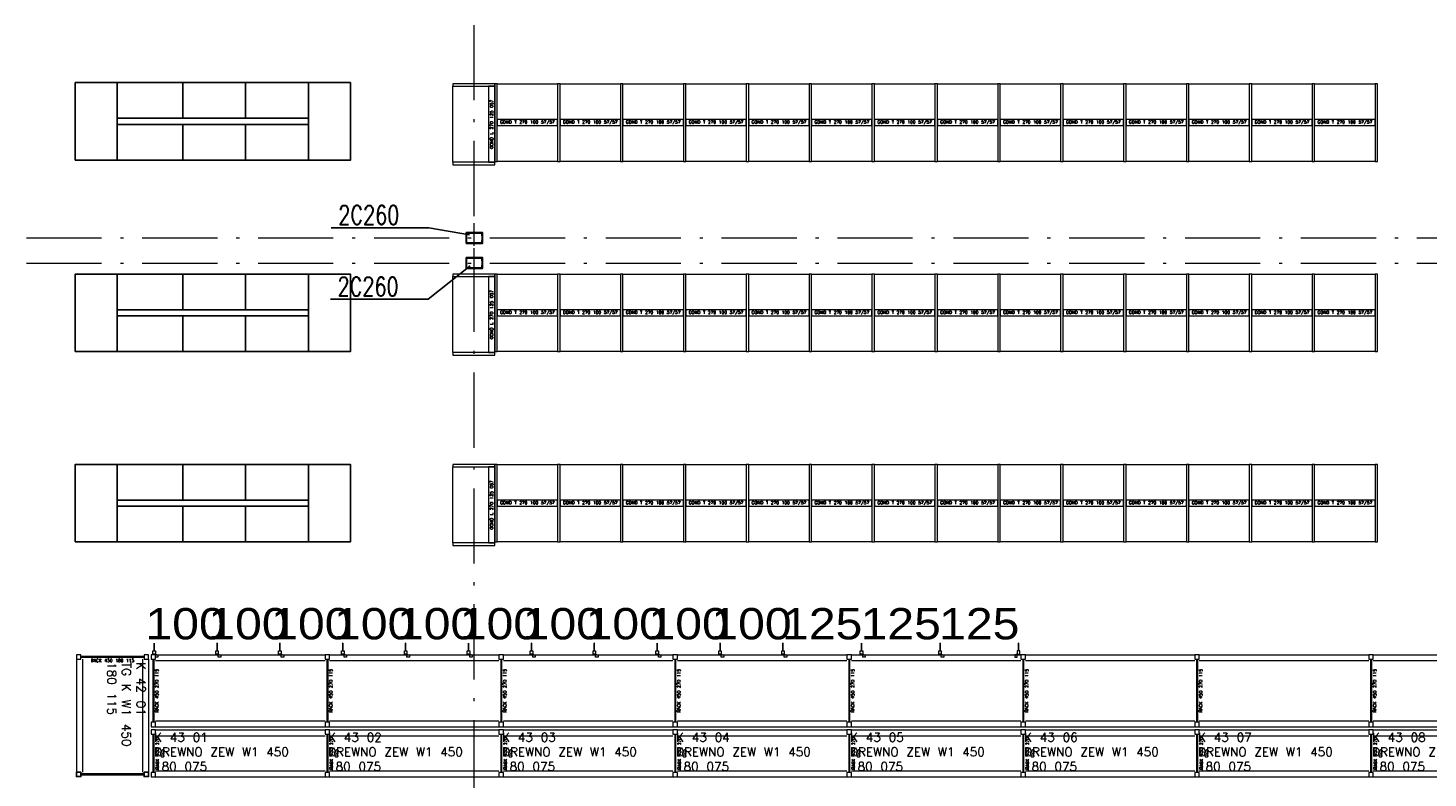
# Model space of a CAD drawing. Extents: x 153948 to 285449, y -89387 to -60195.
# Tile 34 of 108: x 251608 to 253843, y -81102 to -79904. Entities that reach past the tile are written whole.
import ezdxf

# ---------------------------------------------------------------- set-up
doc = ezdxf.new("R2010")
doc.units = 0
doc.header["$LTSCALE"] = 100
doc.header["$MEASUREMENT"] = 0
doc.header["$PDMODE"] = 1
doc.linetypes.add('ACAD_ISO10W100', pattern=[18.5, 12, -3, 0.5, -3])
doc.layers.get('0').update_dxf_attribs({"linetype": 'CONTINUOUS'})
doc.layers.get('DEFPOINTS').update_dxf_attribs({"linetype": 'CONTINUOUS'})
for name, color, linetype in [('1', 2, 'CONTINUOUS'), ('K-STA', 2, 'CONTINUOUS'), ('RS Minimasa VBA', 7, 'CONTINUOUS'), ('TEXT', 11, 'CONTINUOUS')]:
    doc.layers.add(name, color=color, linetype=linetype)
for name, color, linetype, lineweight in [('OSIE', 8, 'ACAD_ISO10W100', 15), ('R140', 7, 'CONTINUOUS', 13), ('R270', 5, 'CONTINUOUS', 13), ('RS REGAŁY', 7, 'CONTINUOUS', 13)]:
    doc.layers.add(name, color=color, linetype=linetype, lineweight=lineweight)
doc.styles.add('arial', font='arial.ttf', dxfattribs={"width": 1.1})
doc.styles.get("Standard").update_dxf_attribs({"font": 'txt.shx'})
doc.styles.add('TXT3', font='SIMPLEX.SHX', dxfattribs={"width": 0.75, "height": 40})
doc.dimstyles.new('srodek', dxfattribs={"dimscale": 100, "dimtxt": 0.5, "dimasz": 0.002, "dimexe": 0, "dimexo": 0, "dimgap": 0.05, "dimtad": 1, "dimjust": 2, "dimrnd": 0.5, "dimzin": 12, "dimtxsty": 'arial', "dimblk": 'ARCHTICK', "dimcen": 0.002, "dimclrt": 7, "dimazin": 0, "dimtfac": 1, "dimtix": 1, "dimtofl": 0, "dimtmove": 2, "dimatfit": 3, "dimldrblk": 'DOT', "dimfxl": 1, "dimtolj": 1, "dimtzin": 0, "dimarcsym": 0})

# ---------------------------------------------------------------- blocks, each defined once
blk = doc.blocks.new('SC260X2')
at = {"layer": '1'}
for points in [[(-13, 9), (-13, 0), (-12.4, 0), (-12.1, 7, -0.401015), (-11.1, 7.9), (11.1, 7.9, -0.401015), (12.1, 7), (12.4, 0), (13, 0), (13, 9)], [(-13, -9), (-13, 0), (-12.4, 0), (-12.1, -7, 0.401015), (-11.1, -7.9), (11.1, -7.9, 0.401015), (12.1, -7), (12.4, 0), (13, 0), (13, -9)]]:
    blk.add_lwpolyline(points, format="xyb", close=True, dxfattribs=at)
blk = doc.blocks.new('RACK 450 270 115')
at = {"color": 1}
for p, q in [((7, 115), (277.8, 115)), ((2.75, 108), (2.75, 7)), ((4.25, 108), (4.25, 7)), ((7, 105.5), (277.8, 105.5)), ((7, 9.5), (277.8, 9.5)), ((7, 0), (277.8, 0))]:
    blk.add_line(p, q, dxfattribs=at)
for points in [[(0, 108), (7, 108), (7, 115), (0, 115)], [(0, 0), (7, 0), (7, 7), (0, 7)]]:
    blk.add_lwpolyline(points, close=True, dxfattribs=at)
at = {"color": 1, "insert": (9.25, 57.5), "char_height": 5, "width": 101, "attachment_point": 5, "rotation": 90}
blk.add_mtext('RACK 450 270 115', dxfattribs=at)
blk = doc.blocks.new('RACK 450 270 075')
at = {"color": 1}
for p, q in [((2.75, 68), (2.75, 7)), ((4.25, 68), (4.25, 7)), ((7, 75), (277.8, 75)), ((7, 65.5), (277.8, 65.5)), ((7, 9.5), (277.8, 9.5)), ((7, 0), (277.8, 0))]:
    blk.add_line(p, q, dxfattribs=at)
for points in [[(0, 68), (7, 68), (7, 75), (0, 75)], [(0, 0), (7, 0), (7, 7), (0, 7)]]:
    blk.add_lwpolyline(points, close=True, dxfattribs=at)
at = {"color": 1, "insert": (14.25, 37.5), "char_height": 5, "width": 61, "attachment_point": 5, "rotation": 90}
blk.add_mtext('RACK 450 270 075', dxfattribs=at)
blk = doc.blocks.new('RACK 450 180 115')
at = {"color": 1}
for p, q in [((7, 115), (187.8, 115)), ((2.75, 108), (2.75, 7)), ((4.25, 108), (4.25, 7)), ((7, 105.5), (187.8, 105.5)), ((7, 9.5), (187.8, 9.5)), ((7, 0), (187.8, 0))]:
    blk.add_line(p, q, dxfattribs=at)
for points in [[(0, 108), (7, 108), (7, 115), (0, 115)], [(0, 0), (7, 0), (7, 7), (0, 7)]]:
    blk.add_lwpolyline(points, close=True, dxfattribs=at)
at = {"color": 1, "insert": (9.25, 57.5), "char_height": 5, "width": 101, "attachment_point": 5, "rotation": 90}
blk.add_mtext('RACK 450 180 115', dxfattribs=at)
blk = doc.blocks.new('NOGA RACK 450 007 115')
at = {"color": 1}
for p, q in [((2.75, 108), (2.75, 7)), ((4.25, 108), (4.25, 7))]:
    blk.add_line(p, q, dxfattribs=at)
for points in [[(0, 108), (7, 108), (7, 115), (0, 115)], [(0, 0), (7, 0), (7, 7), (0, 7)]]:
    blk.add_lwpolyline(points, close=True, dxfattribs=at)
blk = doc.blocks.new('GOND T 270 100 57_57')
at = {"color": 5}
for points in [[(0, 0), (4, 0), (4, 124), (0, 124)], [(4, 124), (100.4, 124), (100.4, 67), (4, 67)], [(4, 57), (100.4, 57), (100.4, 67), (4, 67)], [(4, 57), (100.4, 57), (100.4, 0), (4, 0)]]:
    blk.add_lwpolyline(points, close=True, dxfattribs=at)
at = {"color": 5, "insert": (52.2, 62), "char_height": 5, "width": 96.4, "attachment_point": 5}
blk.add_mtext('GOND T 270 100 57/57', dxfattribs=at)
blk = doc.blocks.new('NOGA GOND T 270 004 57_57')
at = {"color": 5}
blk.add_lwpolyline([(0, 0), (4, 0), (4, 124), (0, 124)], close=True, dxfattribs=at)
blk = doc.blocks.new('NOGA GOND L 270 004 057')
at = {"color": 5}
blk.add_lwpolyline([(0, 0), (4, 0), (4, 67), (0, 67)], close=True, dxfattribs=at)
blk = doc.blocks.new('GOND L 270 125 057')
at = {"color": 5}
for points in [[(0, 0), (4, 0), (4, 67), (0, 67)], [(4, 67), (125.4, 67), (125.4, 10), (4, 10)], [(4, 0), (125.4, 0), (125.4, 10), (4, 10)]]:
    blk.add_lwpolyline(points, close=True, dxfattribs=at)
at = {"color": 5, "insert": (64.7, 5), "char_height": 5, "width": 121.4, "attachment_point": 5}
blk.add_mtext('GOND L 270 125 057', dxfattribs=at)
blk = doc.blocks.new('_ARCHTICK')
at = {"color": 0, "linetype": 'ByBlock', "const_width": 0.15}
blk.add_lwpolyline([(-0.5, -0.5), (0.5, 0.5)], dxfattribs=at)
blk = doc.blocks.new('*D749')
at = {"layer": 'DEFPOINTS', "color": 0, "transparency": 16777216}
for p in [(251909.7, -80886.6), (251809.3, -80899.1), (251909.7, -80899.1)]:
    blk.add_point(p, dxfattribs=at)
at = {"layer": 'RS REGAŁY', "color": 0, "lineweight": -2, "transparency": 16777216}
for p, q in [((251809.3, -80886.6), (251809.1, -80886.6)), ((251809.3, -80899.1), (251809.3, -80886.6)), ((251909.7, -80899.1), (251909.7, -80886.6)), ((251909.7, -80886.6), (251909.9, -80886.6))]:
    blk.add_line(p, q, dxfattribs=at)
at = {"layer": 'RS REGAŁY', "color": 0, "lineweight": -2, "transparency": 16777216, "xscale": 0.2, "yscale": 0.2, "zscale": 0.2}
blk.add_blockref('_ARCHTICK', (251809.3, -80886.6), dxfattribs=at)
at = {"layer": 'RS REGAŁY', "color": 0, "lineweight": -2, "transparency": 16777216, "xscale": 0.2, "yscale": 0.2, "zscale": 0.2, "rotation": 180}
blk.add_blockref('_ARCHTICK', (251909.7, -80886.6), dxfattribs=at)
at = {"layer": 'RS REGAŁY', "color": 7, "transparency": 16777216, "insert": (251859.5, -80856), "char_height": 50, "attachment_point": 5, "style": 'arial'}
blk.add_mtext('\\A1;100', dxfattribs=at)
blk = doc.blocks.new('_Dot')
at = {"color": 0, "linetype": 'ByBlock', "lineweight": -2}
blk.add_line((-0.5, 0), (-1, 0), dxfattribs=at)
at = {"color": 0, "linetype": 'ByBlock', "const_width": 0.5}
blk.add_lwpolyline([(-0.25, 0, 1), (0.25, 0, 1)], format="xyb", close=True, dxfattribs=at)
blk = doc.blocks.new('*D750')
at = {"layer": 'DEFPOINTS', "color": 0, "transparency": 16777216}
for p in [(252010.1, -80886.6), (251909.7, -80899.1), (252010.1, -80899.1)]:
    blk.add_point(p, dxfattribs=at)
at = {"layer": 'RS REGAŁY', "color": 0, "lineweight": -2, "transparency": 16777216}
for p, q in [((251909.7, -80886.6), (251909.5, -80886.6)), ((251909.7, -80899.1), (251909.7, -80886.6)), ((252010.1, -80899.1), (252010.1, -80886.6)), ((252010.1, -80886.6), (252010.3, -80886.6))]:
    blk.add_line(p, q, dxfattribs=at)
at = {"layer": 'RS REGAŁY', "color": 0, "lineweight": -2, "transparency": 16777216, "xscale": 0.2, "yscale": 0.2, "zscale": 0.2}
blk.add_blockref('_ARCHTICK', (251909.7, -80886.6), dxfattribs=at)
at = {"layer": 'RS REGAŁY', "color": 0, "lineweight": -2, "transparency": 16777216, "xscale": 0.2, "yscale": 0.2, "zscale": 0.2, "rotation": 180}
blk.add_blockref('_ARCHTICK', (252010.1, -80886.6), dxfattribs=at)
at = {"layer": 'RS REGAŁY', "color": 7, "transparency": 16777216, "insert": (251959.9, -80856), "char_height": 50, "attachment_point": 5, "style": 'arial'}
blk.add_mtext('\\A1;100', dxfattribs=at)
blk = doc.blocks.new('*D751')
at = {"layer": 'DEFPOINTS', "color": 0, "transparency": 16777216}
for p in [(252110.5, -80886.6), (252010.1, -80899.1), (252110.5, -80899.1)]:
    blk.add_point(p, dxfattribs=at)
at = {"layer": 'RS REGAŁY', "color": 0, "lineweight": -2, "transparency": 16777216}
for p, q in [((252010.1, -80886.6), (252009.9, -80886.6)), ((252010.1, -80899.1), (252010.1, -80886.6)), ((252110.5, -80899.1), (252110.5, -80886.6)), ((252110.5, -80886.6), (252110.7, -80886.6))]:
    blk.add_line(p, q, dxfattribs=at)
at = {"layer": 'RS REGAŁY', "color": 0, "lineweight": -2, "transparency": 16777216, "xscale": 0.2, "yscale": 0.2, "zscale": 0.2}
blk.add_blockref('_ARCHTICK', (252010.1, -80886.6), dxfattribs=at)
at = {"layer": 'RS REGAŁY', "color": 0, "lineweight": -2, "transparency": 16777216, "xscale": 0.2, "yscale": 0.2, "zscale": 0.2, "rotation": 180}
blk.add_blockref('_ARCHTICK', (252110.5, -80886.6), dxfattribs=at)
at = {"layer": 'RS REGAŁY', "color": 7, "transparency": 16777216, "insert": (252060.3, -80856), "char_height": 50, "attachment_point": 5, "style": 'arial'}
blk.add_mtext('\\A1;100', dxfattribs=at)
blk = doc.blocks.new('*D752')
at = {"layer": 'DEFPOINTS', "color": 0, "transparency": 16777216}
for p in [(252210.9, -80886.6), (252110.5, -80899.1), (252210.9, -80899.1)]:
    blk.add_point(p, dxfattribs=at)
at = {"layer": 'RS REGAŁY', "color": 0, "lineweight": -2, "transparency": 16777216}
for p, q in [((252110.5, -80886.6), (252110.3, -80886.6)), ((252110.5, -80899.1), (252110.5, -80886.6)), ((252210.9, -80899.1), (252210.9, -80886.6)), ((252210.9, -80886.6), (252211.1, -80886.6))]:
    blk.add_line(p, q, dxfattribs=at)
at = {"layer": 'RS REGAŁY', "color": 0, "lineweight": -2, "transparency": 16777216, "xscale": 0.2, "yscale": 0.2, "zscale": 0.2}
blk.add_blockref('_ARCHTICK', (252110.5, -80886.6), dxfattribs=at)
at = {"layer": 'RS REGAŁY', "color": 0, "lineweight": -2, "transparency": 16777216, "xscale": 0.2, "yscale": 0.2, "zscale": 0.2, "rotation": 180}
blk.add_blockref('_ARCHTICK', (252210.9, -80886.6), dxfattribs=at)
at = {"layer": 'RS REGAŁY', "color": 7, "transparency": 16777216, "insert": (252160.7, -80856), "char_height": 50, "attachment_point": 5, "style": 'arial'}
blk.add_mtext('\\A1;100', dxfattribs=at)
blk = doc.blocks.new('*D753')
at = {"layer": 'DEFPOINTS', "color": 0, "transparency": 16777216}
for p in [(252311.3, -80886.6), (252210.9, -80899.1), (252311.3, -80899.1)]:
    blk.add_point(p, dxfattribs=at)
at = {"layer": 'RS REGAŁY', "color": 0, "lineweight": -2, "transparency": 16777216}
for p, q in [((252210.9, -80886.6), (252210.7, -80886.6)), ((252210.9, -80899.1), (252210.9, -80886.6)), ((252311.3, -80899.1), (252311.3, -80886.6)), ((252311.3, -80886.6), (252311.5, -80886.6))]:
    blk.add_line(p, q, dxfattribs=at)
at = {"layer": 'RS REGAŁY', "color": 0, "lineweight": -2, "transparency": 16777216, "xscale": 0.2, "yscale": 0.2, "zscale": 0.2}
blk.add_blockref('_ARCHTICK', (252210.9, -80886.6), dxfattribs=at)
at = {"layer": 'RS REGAŁY', "color": 0, "lineweight": -2, "transparency": 16777216, "xscale": 0.2, "yscale": 0.2, "zscale": 0.2, "rotation": 180}
blk.add_blockref('_ARCHTICK', (252311.3, -80886.6), dxfattribs=at)
at = {"layer": 'RS REGAŁY', "color": 7, "transparency": 16777216, "insert": (252261.1, -80856), "char_height": 50, "attachment_point": 5, "style": 'arial'}
blk.add_mtext('\\A1;100', dxfattribs=at)
blk = doc.blocks.new('*D754')
at = {"layer": 'DEFPOINTS', "color": 0, "transparency": 16777216}
for p in [(252411.7, -80886.6), (252311.3, -80899.1), (252411.7, -80899.1)]:
    blk.add_point(p, dxfattribs=at)
at = {"layer": 'RS REGAŁY', "color": 0, "lineweight": -2, "transparency": 16777216}
for p, q in [((252311.3, -80886.6), (252311.1, -80886.6)), ((252311.3, -80899.1), (252311.3, -80886.6)), ((252411.7, -80899.1), (252411.7, -80886.6)), ((252411.7, -80886.6), (252411.9, -80886.6))]:
    blk.add_line(p, q, dxfattribs=at)
at = {"layer": 'RS REGAŁY', "color": 0, "lineweight": -2, "transparency": 16777216, "xscale": 0.2, "yscale": 0.2, "zscale": 0.2}
blk.add_blockref('_ARCHTICK', (252311.3, -80886.6), dxfattribs=at)
at = {"layer": 'RS REGAŁY', "color": 0, "lineweight": -2, "transparency": 16777216, "xscale": 0.2, "yscale": 0.2, "zscale": 0.2, "rotation": 180}
blk.add_blockref('_ARCHTICK', (252411.7, -80886.6), dxfattribs=at)
at = {"layer": 'RS REGAŁY', "color": 7, "transparency": 16777216, "insert": (252361.5, -80856), "char_height": 50, "attachment_point": 5, "style": 'arial'}
blk.add_mtext('\\A1;100', dxfattribs=at)
blk = doc.blocks.new('*D755')
at = {"layer": 'DEFPOINTS', "color": 0, "transparency": 16777216}
for p in [(252512.1, -80886.6), (252411.7, -80899.1), (252512.1, -80899.1)]:
    blk.add_point(p, dxfattribs=at)
at = {"layer": 'RS REGAŁY', "color": 0, "lineweight": -2, "transparency": 16777216}
for p, q in [((252411.7, -80886.6), (252411.5, -80886.6)), ((252411.7, -80899.1), (252411.7, -80886.6)), ((252512.1, -80899.1), (252512.1, -80886.6)), ((252512.1, -80886.6), (252512.3, -80886.6))]:
    blk.add_line(p, q, dxfattribs=at)
at = {"layer": 'RS REGAŁY', "color": 0, "lineweight": -2, "transparency": 16777216, "xscale": 0.2, "yscale": 0.2, "zscale": 0.2}
blk.add_blockref('_ARCHTICK', (252411.7, -80886.6), dxfattribs=at)
at = {"layer": 'RS REGAŁY', "color": 0, "lineweight": -2, "transparency": 16777216, "xscale": 0.2, "yscale": 0.2, "zscale": 0.2, "rotation": 180}
blk.add_blockref('_ARCHTICK', (252512.1, -80886.6), dxfattribs=at)
at = {"layer": 'RS REGAŁY', "color": 7, "transparency": 16777216, "insert": (252461.9, -80856), "char_height": 50, "attachment_point": 5, "style": 'arial'}
blk.add_mtext('\\A1;100', dxfattribs=at)
blk = doc.blocks.new('*D756')
at = {"layer": 'DEFPOINTS', "color": 0, "transparency": 16777216}
for p in [(252612.5, -80886.6), (252512.1, -80899.1), (252612.5, -80899.1)]:
    blk.add_point(p, dxfattribs=at)
at = {"layer": 'RS REGAŁY', "color": 0, "lineweight": -2, "transparency": 16777216}
for p, q in [((252512.1, -80886.6), (252511.9, -80886.6)), ((252512.1, -80899.1), (252512.1, -80886.6)), ((252612.5, -80899.1), (252612.5, -80886.6)), ((252612.5, -80886.6), (252612.7, -80886.6))]:
    blk.add_line(p, q, dxfattribs=at)
at = {"layer": 'RS REGAŁY', "color": 0, "lineweight": -2, "transparency": 16777216, "xscale": 0.2, "yscale": 0.2, "zscale": 0.2}
blk.add_blockref('_ARCHTICK', (252512.1, -80886.6), dxfattribs=at)
at = {"layer": 'RS REGAŁY', "color": 0, "lineweight": -2, "transparency": 16777216, "xscale": 0.2, "yscale": 0.2, "zscale": 0.2, "rotation": 180}
blk.add_blockref('_ARCHTICK', (252612.5, -80886.6), dxfattribs=at)
at = {"layer": 'RS REGAŁY', "color": 7, "transparency": 16777216, "insert": (252562.3, -80856), "char_height": 50, "attachment_point": 5, "style": 'arial'}
blk.add_mtext('\\A1;100', dxfattribs=at)
blk = doc.blocks.new('*D757')
at = {"layer": 'DEFPOINTS', "color": 0, "transparency": 16777216}
for p in [(252712.9, -80886.6), (252612.5, -80899.1), (252712.9, -80899.1)]:
    blk.add_point(p, dxfattribs=at)
at = {"layer": 'RS REGAŁY', "color": 0, "lineweight": -2, "transparency": 16777216}
for p, q in [((252612.5, -80886.6), (252612.3, -80886.6)), ((252612.5, -80899.1), (252612.5, -80886.6)), ((252712.9, -80899.1), (252712.9, -80886.6)), ((252712.9, -80886.6), (252713.1, -80886.6))]:
    blk.add_line(p, q, dxfattribs=at)
at = {"layer": 'RS REGAŁY', "color": 0, "lineweight": -2, "transparency": 16777216, "xscale": 0.2, "yscale": 0.2, "zscale": 0.2}
blk.add_blockref('_ARCHTICK', (252612.5, -80886.6), dxfattribs=at)
at = {"layer": 'RS REGAŁY', "color": 0, "lineweight": -2, "transparency": 16777216, "xscale": 0.2, "yscale": 0.2, "zscale": 0.2, "rotation": 180}
blk.add_blockref('_ARCHTICK', (252712.9, -80886.6), dxfattribs=at)
at = {"layer": 'RS REGAŁY', "color": 7, "transparency": 16777216, "insert": (252662.7, -80856), "char_height": 50, "attachment_point": 5, "style": 'arial'}
blk.add_mtext('\\A1;100', dxfattribs=at)
blk = doc.blocks.new('*D758')
at = {"layer": 'DEFPOINTS', "color": 0, "transparency": 16777216}
for p in [(252813.3, -80886.6), (252712.9, -80899.1), (252813.3, -80899.1)]:
    blk.add_point(p, dxfattribs=at)
at = {"layer": 'RS REGAŁY', "color": 0, "lineweight": -2, "transparency": 16777216}
for p, q in [((252712.9, -80886.6), (252712.7, -80886.6)), ((252712.9, -80899.1), (252712.9, -80886.6)), ((252813.3, -80899.1), (252813.3, -80886.6)), ((252813.3, -80886.6), (252813.5, -80886.6))]:
    blk.add_line(p, q, dxfattribs=at)
at = {"layer": 'RS REGAŁY', "color": 0, "lineweight": -2, "transparency": 16777216, "xscale": 0.2, "yscale": 0.2, "zscale": 0.2}
blk.add_blockref('_ARCHTICK', (252712.9, -80886.6), dxfattribs=at)
at = {"layer": 'RS REGAŁY', "color": 0, "lineweight": -2, "transparency": 16777216, "xscale": 0.2, "yscale": 0.2, "zscale": 0.2, "rotation": 180}
blk.add_blockref('_ARCHTICK', (252813.3, -80886.6), dxfattribs=at)
at = {"layer": 'RS REGAŁY', "color": 7, "transparency": 16777216, "insert": (252763.1, -80856), "char_height": 50, "attachment_point": 5, "style": 'arial'}
blk.add_mtext('\\A1;100', dxfattribs=at)
blk = doc.blocks.new('*D759')
at = {"layer": 'DEFPOINTS', "color": 0, "transparency": 16777216}
for p in [(252938.7, -80886.6), (252813.3, -80899.1), (252938.7, -80899.1)]:
    blk.add_point(p, dxfattribs=at)
at = {"layer": 'RS REGAŁY', "color": 0, "lineweight": -2, "transparency": 16777216}
for p, q in [((252813.3, -80886.6), (252813.1, -80886.6)), ((252813.3, -80899.1), (252813.3, -80886.6)), ((252938.7, -80899.1), (252938.7, -80886.6)), ((252938.7, -80886.6), (252938.9, -80886.6))]:
    blk.add_line(p, q, dxfattribs=at)
at = {"layer": 'RS REGAŁY', "color": 0, "lineweight": -2, "transparency": 16777216, "xscale": 0.2, "yscale": 0.2, "zscale": 0.2}
blk.add_blockref('_ARCHTICK', (252813.3, -80886.6), dxfattribs=at)
at = {"layer": 'RS REGAŁY', "color": 0, "lineweight": -2, "transparency": 16777216, "xscale": 0.2, "yscale": 0.2, "zscale": 0.2, "rotation": 180}
blk.add_blockref('_ARCHTICK', (252938.7, -80886.6), dxfattribs=at)
at = {"layer": 'RS REGAŁY', "color": 7, "transparency": 16777216, "insert": (252876, -80856), "char_height": 50, "attachment_point": 5, "style": 'arial'}
blk.add_mtext('\\A1;125', dxfattribs=at)
blk = doc.blocks.new('*D760')
at = {"layer": 'DEFPOINTS', "color": 0, "transparency": 16777216}
for p in [(253064.1, -80886.6), (252938.7, -80899.1), (253064.1, -80899.1)]:
    blk.add_point(p, dxfattribs=at)
at = {"layer": 'RS REGAŁY', "color": 0, "lineweight": -2, "transparency": 16777216}
for p, q in [((252938.7, -80886.6), (252938.5, -80886.6)), ((252938.7, -80899.1), (252938.7, -80886.6)), ((253064.1, -80899.1), (253064.1, -80886.6)), ((253064.1, -80886.6), (253064.3, -80886.6))]:
    blk.add_line(p, q, dxfattribs=at)
at = {"layer": 'RS REGAŁY', "color": 0, "lineweight": -2, "transparency": 16777216, "xscale": 0.2, "yscale": 0.2, "zscale": 0.2}
blk.add_blockref('_ARCHTICK', (252938.7, -80886.6), dxfattribs=at)
at = {"layer": 'RS REGAŁY', "color": 0, "lineweight": -2, "transparency": 16777216, "xscale": 0.2, "yscale": 0.2, "zscale": 0.2, "rotation": 180}
blk.add_blockref('_ARCHTICK', (253064.1, -80886.6), dxfattribs=at)
at = {"layer": 'RS REGAŁY', "color": 7, "transparency": 16777216, "insert": (253001.4, -80856), "char_height": 50, "attachment_point": 5, "style": 'arial'}
blk.add_mtext('\\A1;125', dxfattribs=at)
blk = doc.blocks.new('*D761')
at = {"layer": 'DEFPOINTS', "color": 0, "transparency": 16777216}
for p in [(253189.5, -80886.6), (253064.1, -80899.1), (253189.5, -80899.1)]:
    blk.add_point(p, dxfattribs=at)
at = {"layer": 'RS REGAŁY', "color": 0, "lineweight": -2, "transparency": 16777216}
for p, q in [((253064.1, -80886.6), (253063.9, -80886.6)), ((253064.1, -80899.1), (253064.1, -80886.6)), ((253189.5, -80899.1), (253189.5, -80886.6)), ((253189.5, -80886.6), (253189.7, -80886.6))]:
    blk.add_line(p, q, dxfattribs=at)
at = {"layer": 'RS REGAŁY', "color": 0, "lineweight": -2, "transparency": 16777216, "xscale": 0.2, "yscale": 0.2, "zscale": 0.2}
blk.add_blockref('_ARCHTICK', (253064.1, -80886.6), dxfattribs=at)
at = {"layer": 'RS REGAŁY', "color": 0, "lineweight": -2, "transparency": 16777216, "xscale": 0.2, "yscale": 0.2, "zscale": 0.2, "rotation": 180}
blk.add_blockref('_ARCHTICK', (253189.5, -80886.6), dxfattribs=at)
at = {"layer": 'RS REGAŁY', "color": 7, "transparency": 16777216, "insert": (253126.8, -80856), "char_height": 50, "attachment_point": 5, "style": 'arial'}
blk.add_mtext('\\A1;125', dxfattribs=at)

msp = doc.modelspace()

# ---------------------------------------------------------------- linework, layer by layer
at = {"layer": 'OSIE', "ltscale": 0.1}
for p, q in [((252320.4, -86679.55), (252320.4, -72442.49)), ((247720.4, -80239.55), (263229.19, -80239.55)), ((247720.4, -80279.55), (263229.19, -80279.55))]:
    msp.add_line(p, q, dxfattribs=at)
at = {"layer": 'OSIE', "ltscale": 0.5}
for p, q in [((252320.4, -80252.33), (252320.4, -80215.71)), ((252320.4, -80252.33), (252320.4, -80215.71)), ((252320.4, -80292.33), (252320.4, -80255.71)), ((252320.4, -80292.33), (252320.4, -80255.71))]:
    msp.add_line(p, q, dxfattribs=at)
at = {"layer": 'R140', "lineweight": -3}
for points in [[(251854.88, -79991.37), (251750.48, -79991.37), (251750.48, -80048.37), (251854.88, -80048.37)], [(251955.28, -79991.37), (251854.88, -79991.37), (251854.88, -80048.37), (251955.28, -80048.37)], [(252055.68, -79991.37), (251955.28, -79991.37), (251955.28, -80048.37), (252055.68, -80048.37)], [(251854.88, -80058.37), (251750.48, -80058.37), (251750.48, -80115.37), (251854.88, -80115.37)], [(251955.28, -80058.37), (251854.88, -80058.37), (251854.88, -80115.37), (251955.28, -80115.37)], [(252055.68, -80058.37), (251955.28, -80058.37), (251955.28, -80115.37), (252055.68, -80115.37)], [(251854.88, -80297.13), (251750.48, -80297.13), (251750.48, -80354.13), (251854.88, -80354.13)], [(251955.28, -80297.13), (251854.88, -80297.13), (251854.88, -80354.13), (251955.28, -80354.13)], [(252055.68, -80297.13), (251955.28, -80297.13), (251955.28, -80354.13), (252055.68, -80354.13)], [(251854.88, -80364.13), (251750.48, -80364.13), (251750.48, -80421.13), (251854.88, -80421.13)], [(251955.28, -80364.13), (251854.88, -80364.13), (251854.88, -80421.13), (251955.28, -80421.13)], [(252055.68, -80364.13), (251955.28, -80364.13), (251955.28, -80421.13), (252055.68, -80421.13)], [(251854.88, -80601.13), (251750.48, -80601.13), (251750.48, -80658.13), (251854.88, -80658.13)], [(251955.28, -80601.13), (251854.88, -80601.13), (251854.88, -80658.13), (251955.28, -80658.13)], [(252055.68, -80601.13), (251955.28, -80601.13), (251955.28, -80658.13), (252055.68, -80658.13)], [(251854.88, -80668.13), (251750.48, -80668.13), (251750.48, -80725.13), (251854.88, -80725.13)], [(251955.28, -80668.13), (251854.88, -80668.13), (251854.88, -80725.13), (251955.28, -80725.13)], [(252055.68, -80668.13), (251955.28, -80668.13), (251955.28, -80725.13), (252055.68, -80725.13)]]:
    msp.add_lwpolyline(points, close=True, dxfattribs=at)
at = {"layer": 'R270', "lineweight": -3}
for points in [[(251683.48, -80115.37), (251750.48, -80115.37), (251750.48, -79991.37), (251683.48, -79991.37)], [(252055.68, -80115.37), (252122.68, -80115.37), (252122.68, -79991.37), (252055.68, -79991.37)], [(251683.48, -80421.13), (251750.48, -80421.13), (251750.48, -80297.13), (251683.48, -80297.13)], [(252055.68, -80421.13), (252122.68, -80421.13), (252122.68, -80297.13), (252055.68, -80297.13)], [(251683.48, -80725.13), (251750.48, -80725.13), (251750.48, -80601.13), (251683.48, -80601.13)], [(252055.68, -80725.13), (252122.68, -80725.13), (252122.68, -80601.13), (252055.68, -80601.13)]]:
    msp.add_lwpolyline(points, close=True, dxfattribs=at)
at = {"layer": 'RS REGAŁY', "color": 1}
for p, q in [((251807.33, -80904.13), (251811.33, -80905.13)), ((251811.33, -80904.13), (251815.33, -80905.13)), ((251907.73, -80904.13), (251911.73, -80905.13)), ((251911.73, -80904.13), (251915.73, -80905.13)), ((252008.13, -80904.13), (252012.13, -80905.13)), ((252012.13, -80904.13), (252016.13, -80905.13)), ((252108.53, -80904.13), (252112.53, -80905.13)), ((252112.53, -80904.13), (252116.53, -80905.13)), ((252208.93, -80904.13), (252212.93, -80905.13)), ((252212.93, -80904.13), (252216.93, -80905.13)), ((252309.33, -80904.13), (252313.33, -80905.13)), ((252313.33, -80904.13), (252317.33, -80905.13)), ((252409.73, -80904.13), (252413.73, -80905.13)), ((252413.73, -80904.13), (252417.73, -80905.13)), ((252510.13, -80904.13), (252514.13, -80905.13)), ((252514.13, -80904.13), (252518.13, -80905.13)), ((252610.53, -80904.13), (252614.53, -80905.13)), ((252614.53, -80904.13), (252618.53, -80905.13)), ((252710.93, -80904.13), (252714.93, -80905.13)), ((252714.93, -80904.13), (252718.93, -80905.13)), ((252811.33, -80904.13), (252815.33, -80905.13)), ((252815.33, -80904.13), (252819.33, -80905.13)), ((252936.73, -80904.13), (252940.73, -80905.13)), ((252940.73, -80904.13), (252944.73, -80905.13)), ((253062.13, -80904.13), (253066.13, -80905.13)), ((253066.13, -80904.13), (253070.13, -80905.13)), ((253187.53, -80904.13), (253183.53, -80905.13)), ((253191.53, -80904.13), (253187.53, -80905.13))]:
    msp.add_line(p, q, dxfattribs=at)
for points in [[(251807.33, -80899.13), (251811.33, -80899.13), (251811.33, -80904.13), (251807.33, -80904.13)], [(251811.33, -80905.13), (251815.33, -80905.13), (251815.33, -80909.13), (251811.33, -80909.13)], [(251907.73, -80899.13), (251911.73, -80899.13), (251911.73, -80904.13), (251907.73, -80904.13)], [(251911.73, -80905.13), (251915.73, -80905.13), (251915.73, -80909.13), (251911.73, -80909.13)], [(252008.13, -80899.13), (252012.13, -80899.13), (252012.13, -80904.13), (252008.13, -80904.13)], [(252012.13, -80905.13), (252016.13, -80905.13), (252016.13, -80909.13), (252012.13, -80909.13)], [(252108.53, -80899.13), (252112.53, -80899.13), (252112.53, -80904.13), (252108.53, -80904.13)], [(252112.53, -80905.13), (252116.53, -80905.13), (252116.53, -80909.13), (252112.53, -80909.13)], [(252208.93, -80899.13), (252212.93, -80899.13), (252212.93, -80904.13), (252208.93, -80904.13)], [(252212.93, -80905.13), (252216.93, -80905.13), (252216.93, -80909.13), (252212.93, -80909.13)], [(252309.33, -80899.13), (252313.33, -80899.13), (252313.33, -80904.13), (252309.33, -80904.13)], [(252313.33, -80905.13), (252317.33, -80905.13), (252317.33, -80909.13), (252313.33, -80909.13)], [(252409.73, -80899.13), (252413.73, -80899.13), (252413.73, -80904.13), (252409.73, -80904.13)], [(252413.73, -80905.13), (252417.73, -80905.13), (252417.73, -80909.13), (252413.73, -80909.13)], [(252510.13, -80899.13), (252514.13, -80899.13), (252514.13, -80904.13), (252510.13, -80904.13)], [(252514.13, -80905.13), (252518.13, -80905.13), (252518.13, -80909.13), (252514.13, -80909.13)], [(252610.53, -80899.13), (252614.53, -80899.13), (252614.53, -80904.13), (252610.53, -80904.13)], [(252614.53, -80905.13), (252618.53, -80905.13), (252618.53, -80909.13), (252614.53, -80909.13)], [(252710.93, -80899.13), (252714.93, -80899.13), (252714.93, -80904.13), (252710.93, -80904.13)], [(252714.93, -80905.13), (252718.93, -80905.13), (252718.93, -80909.13), (252714.93, -80909.13)], [(252811.33, -80899.13), (252815.33, -80899.13), (252815.33, -80904.13), (252811.33, -80904.13)], [(252815.33, -80905.13), (252819.33, -80905.13), (252819.33, -80909.13), (252815.33, -80909.13)], [(252936.73, -80899.13), (252940.73, -80899.13), (252940.73, -80904.13), (252936.73, -80904.13)], [(252940.73, -80905.13), (252944.73, -80905.13), (252944.73, -80909.13), (252940.73, -80909.13)], [(253062.13, -80899.13), (253066.13, -80899.13), (253066.13, -80904.13), (253062.13, -80904.13)], [(253066.13, -80905.13), (253070.13, -80905.13), (253070.13, -80909.13), (253066.13, -80909.13)], [(253187.53, -80905.13), (253183.53, -80905.13), (253183.53, -80909.13), (253187.53, -80909.13)], [(253191.53, -80899.13), (253187.53, -80899.13), (253187.53, -80904.13), (253191.53, -80904.13)]]:
    msp.add_lwpolyline(points, close=True, dxfattribs=at)
at = {"layer": 'TEXT'}
for p, q in [((252091.93, -80223.21), (252248.13, -80223.21)), ((252248.13, -80223.21), (252312.9, -80234.55)), ((252246.99, -80337.53), (252313.86, -80284.05)), ((252090.8, -80337.53), (252246.99, -80337.53))]:
    msp.add_line(p, q, dxfattribs=at)

# ---------------------------------------------------------------- block references
at = {"rotation": 270}
msp.add_blockref('NOGA RACK 450 007 115', (251685.33, -81092.93), dxfattribs=at)
at = {"layer": 'K-STA', "ltscale": 0.5}
for p in [(252320.4, -80239.55), (252320.4, -80279.55)]:
    msp.add_blockref('SC260X2', p, dxfattribs=at)
at = {"layer": 'RS REGAŁY'}
for name, p, rotation in [('NOGA GOND L 270 004 057', (252353.08, -79997.13), 90), ('GOND L 270 125 057', (252353.08, -80122.53), 90), ('NOGA GOND L 270 004 057', (252353.08, -80301.13), 90), ('GOND L 270 125 057', (252353.08, -80426.53), 90), ('NOGA GOND L 270 004 057', (252353.08, -80605.13), 90), ('GOND L 270 125 057', (252353.08, -80730.53), 90), ('RACK 450 180 115', (251685.33, -80905.13), 270)]:
    msp.add_blockref(name, p, dxfattribs=dict(at, rotation=rotation))
for name, p in [('GOND T 270 100 57_57', (252353.08, -80117.13)), ('GOND T 270 100 57_57', (252453.48, -80117.13)), ('GOND T 270 100 57_57', (252553.88, -80117.13)), ('GOND T 270 100 57_57', (252654.28, -80117.13)), ('GOND T 270 100 57_57', (252754.68, -80117.13)), ('GOND T 270 100 57_57', (252855.08, -80117.13)), ('GOND T 270 100 57_57', (252955.48, -80117.13)), ('GOND T 270 100 57_57', (253055.88, -80117.13)), ('GOND T 270 100 57_57', (253156.28, -80117.13)), ('GOND T 270 100 57_57', (253256.68, -80117.13)), ('GOND T 270 100 57_57', (253357.08, -80117.13)), ('GOND T 270 100 57_57', (253457.48, -80117.13)), ('GOND T 270 100 57_57', (253557.88, -80117.13)), ('GOND T 270 100 57_57', (253658.28, -80117.13)), ('NOGA GOND T 270 004 57_57', (253758.68, -80117.13)), ('GOND T 270 100 57_57', (252353.08, -80421.13)), ('GOND T 270 100 57_57', (252453.48, -80421.13)), ('GOND T 270 100 57_57', (252553.88, -80421.13)), ('GOND T 270 100 57_57', (252654.28, -80421.13)), ('GOND T 270 100 57_57', (252754.68, -80421.13)), ('GOND T 270 100 57_57', (252855.08, -80421.13)), ('GOND T 270 100 57_57', (252955.48, -80421.13)), ('GOND T 270 100 57_57', (253055.88, -80421.13)), ('GOND T 270 100 57_57', (253156.28, -80421.13)), ('GOND T 270 100 57_57', (253256.68, -80421.13)), ('GOND T 270 100 57_57', (253357.08, -80421.13)), ('GOND T 270 100 57_57', (253457.48, -80421.13)), ('GOND T 270 100 57_57', (253557.88, -80421.13)), ('GOND T 270 100 57_57', (253658.28, -80421.13)), ('NOGA GOND T 270 004 57_57', (253758.68, -80421.13)), ('GOND T 270 100 57_57', (252353.08, -80725.13)), ('GOND T 270 100 57_57', (252453.48, -80725.13)), ('GOND T 270 100 57_57', (252553.88, -80725.13)), ('GOND T 270 100 57_57', (252654.28, -80725.13)), ('GOND T 270 100 57_57', (252754.68, -80725.13)), ('GOND T 270 100 57_57', (252855.08, -80725.13)), ('GOND T 270 100 57_57', (252955.48, -80725.13)), ('GOND T 270 100 57_57', (253055.88, -80725.13)), ('GOND T 270 100 57_57', (253156.28, -80725.13)), ('GOND T 270 100 57_57', (253256.68, -80725.13)), ('GOND T 270 100 57_57', (253357.08, -80725.13)), ('GOND T 270 100 57_57', (253457.48, -80725.13)), ('GOND T 270 100 57_57', (253557.88, -80725.13)), ('GOND T 270 100 57_57', (253658.28, -80725.13)), ('NOGA GOND T 270 004 57_57', (253758.68, -80725.13)), ('RACK 450 270 115', (251804.33, -81020.13)), ('RACK 450 270 115', (252082.13, -81020.13)), ('RACK 450 270 115', (252359.93, -81020.13)), ('RACK 450 270 115', (252637.73, -81020.13)), ('RACK 450 270 115', (252915.53, -81020.13)), ('RACK 450 270 115', (253193.33, -81020.13)), ('RACK 450 270 115', (253471.13, -81020.13)), ('RACK 450 270 115', (253748.93, -81020.13)), ('RACK 450 270 075', (251804.33, -81100.13)), ('RACK 450 270 075', (252082.13, -81100.13)), ('RACK 450 270 075', (252359.93, -81100.13)), ('RACK 450 270 075', (252637.73, -81100.13)), ('RACK 450 270 075', (252915.53, -81100.13)), ('RACK 450 270 075', (253193.33, -81100.13)), ('RACK 450 270 075', (253471.13, -81100.13)), ('RACK 450 270 075', (253748.93, -81100.13))]:
    msp.add_blockref(name, p, dxfattribs=at)

# ---------------------------------------------------------------- texts
at = {"layer": 'RS Minimasa VBA', "insert": (251795.33, -80917.13), "char_height": 14, "width": 175.8, "attachment_point": 1, "rotation": 270}
msp.add_mtext('K 42 01^M^JTG K W1 450 180 115', dxfattribs=at)
at = {"layer": 'RS Minimasa VBA', "char_height": 14, "attachment_point": 1}
for s, insert, width in [('K 43 01^M^JDREWNO ZEW W1 450 180 075', (251809.33, -81030.13), 272.8), ('K 43 02^M^JDREWNO ZEW W1 450 180 075', (252087.13, -81030.13), 272.8), ('K 43 03^M^JDREWNO ZEW W1 450 180 075', (252364.93, -81030.13), 272.8), ('K 43 04^M^JDREWNO ZEW W1 450 180 075', (252642.73, -81030.13), 272.8), ('K 43 05^M^JDREWNO ZEW W1 450 180 075', (252920.53, -81030.13), 272.8), ('K 43 06^M^JDREWNO ZEW W1 450 180 075', (253198.33, -81030.13), 272.8), ('K 43 07^M^JDREWNO ZEW W1 450 180 075', (253476.13, -81030.13), 272.8), ('K 43 08^M^JDREWNO ZEW W1 450 180 075', (253753.93, -81030.13), 235)]:
    msp.add_mtext(s, dxfattribs=dict(at, insert=insert, width=width))
at = {"layer": 'TEXT', "style": 'TXT3', "width": 0.75}
for p in [(252103.38, -80217.75), (252102.25, -80332.06)]:
    msp.add_text('2C260', height=30, dxfattribs=at).set_placement(p)

# ---------------------------------------------------------------- dimensions: what is measured, and where the dimension line sits
at = {"layer": 'RS REGAŁY', "color": 1}
for base, p1, p2, picture, middle in [((251909.73, -80886.57), (251809.33, -80899.13), (251909.73, -80899.13), '*D749', (251859.53, -80856.04)), ((252010.13, -80886.57), (251909.73, -80899.13), (252010.13, -80899.13), '*D750', (251959.93, -80856.04)), ((252110.53, -80886.57), (252010.13, -80899.13), (252110.53, -80899.13), '*D751', (252060.33, -80856.04)), ((252210.93, -80886.57), (252110.53, -80899.13), (252210.93, -80899.13), '*D752', (252160.73, -80856.04)), ((252311.33, -80886.57), (252210.93, -80899.13), (252311.33, -80899.13), '*D753', (252261.13, -80856.04)), ((252411.73, -80886.57), (252311.33, -80899.13), (252411.73, -80899.13), '*D754', (252361.53, -80856.04)), ((252512.13, -80886.57), (252411.73, -80899.13), (252512.13, -80899.13), '*D755', (252461.93, -80856.04)), ((252612.53, -80886.57), (252512.13, -80899.13), (252612.53, -80899.13), '*D756', (252562.33, -80856.04)), ((252712.93, -80886.57), (252612.53, -80899.13), (252712.93, -80899.13), '*D757', (252662.73, -80856.04)), ((252813.33, -80886.57), (252712.93, -80899.13), (252813.33, -80899.13), '*D758', (252763.13, -80856.04)), ((252938.73, -80886.57), (252813.33, -80899.13), (252938.73, -80899.13), '*D759', (252876.03, -80856.04)), ((253064.13, -80886.57), (252938.73, -80899.13), (253064.13, -80899.13), '*D760', (253001.43, -80856.04)), ((253189.53, -80886.57), (253064.13, -80899.13), (253189.53, -80899.13), '*D761', (253126.83, -80856.04))]:
    dim = msp.add_linear_dim(base=base, p1=p1, p2=p2, dimstyle='srodek', override={"dimdec": 0, "dimrnd": 0, "dimtdec": 0, "dimfxl": 24, "dimfxlon": 1}, dxfattribs=at)
    dim.commit()
    dim.dimension.update_dxf_attribs({"geometry": picture, "text_midpoint": middle})

doc.saveas('drawing.dxf')
